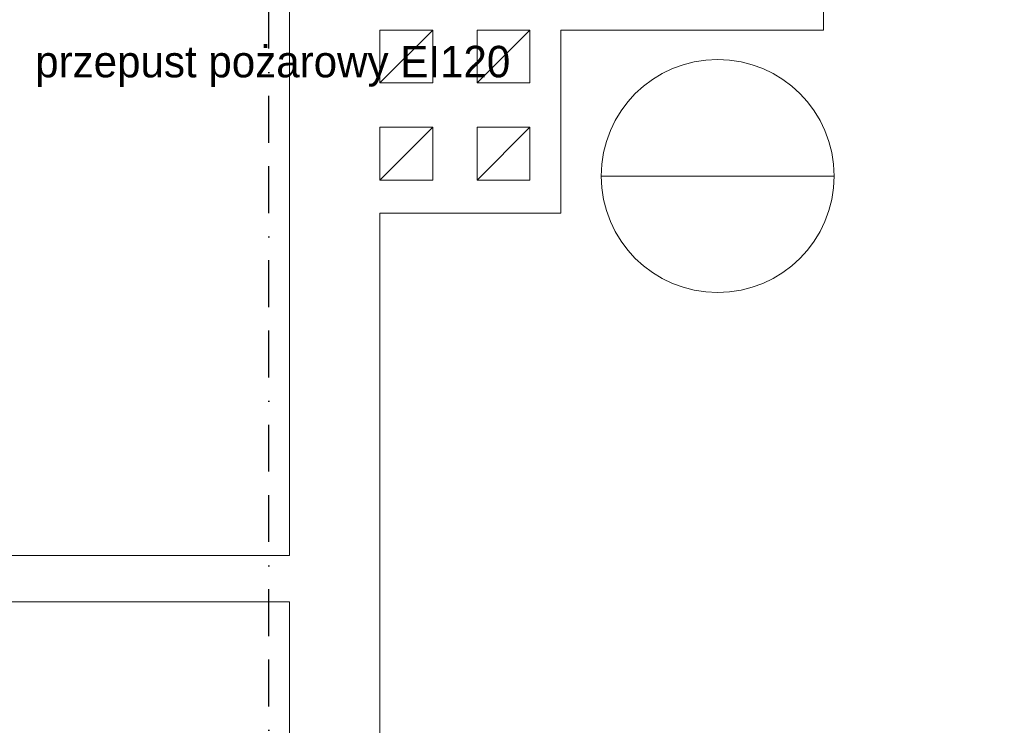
# Model space of a CAD drawing. Header units: centimetres. Extents: x -16053 to 7031, y -7778 to 254.
# Tile 20 of 256: x -12476 to -12214, y -5436 to -5248. Entities that reach past the tile are written whole.
import ezdxf

# ---------------------------------------------------------------- set-up
doc = ezdxf.new("R2010")
doc.units = ezdxf.units.CM
doc.header["$MEASUREMENT"] = 0
doc.linetypes.add('BORDER', pattern=[1.75, 0.5, -0.25, 0.5, -0.25, 0, -0.25])
doc.layers.add('ELEKTRYKA', color=1, linetype='CONTINUOUS')
doc.layers.add('UPS_ELEM', color=247, linetype='CONTINUOUS')
doc.layers.add('konstrukcja', color=250, linetype='CONTINUOUS', lineweight=15)
doc.layers.add('T - opisy', color=250, linetype='CONTINUOUS', lineweight=13)

msp = doc.modelspace()

# ---------------------------------------------------------------- linework, layer by layer
at = {"layer": 'ELEKTRYKA', "linetype": 'BORDER', "ltscale": 25}
msp.add_lwpolyline([(-12609.485, -6225.329), (-12624.977, -6225.329), (-12624.977, -6132.845), (-12409.881, -6132.845), (-12409.881, -5233.161), (-10738.414, -5233.161), (-10738.414, -4712.838), (-10694.447, -4712.838), (-10704.657, -4706.783), (-10752.032, -4706.783), (-10752.032, -3061.598), (-10703.907, -2995.998), (-10753.459, -2896.809), (-10753.459, -777.342), (-12488.499, -777.342), (-12488.499, -593.274), (-12615.893, -593.274), (-12615.893, -571.816)], dxfattribs=at)
at = {"layer": 'konstrukcja', "linetype": 'Continuous'}
for points in [[(-12404.328, -5100.455), (-12404.328, -5390.955)], [(-12261.915, -5226.768), (-12261.915, -5250.895)], [(-12366.077, -5250.895), (-12380.2, -5265.019), (-12366.077, -5265.019), (-12366.077, -5250.895), (-12380.2, -5250.895), (-12380.2, -5265.019)], [(-12331.945, -5250.895), (-12331.945, -5299.74), (-12380.2, -5299.74)], [(-12340.184, -5250.895), (-12354.307, -5265.019), (-12340.184, -5265.019), (-12340.184, -5250.895), (-12354.307, -5250.895), (-12354.307, -5265.019)], [(-12331.945, -5250.895), (-12261.915, -5250.895)], [(-12366.077, -5276.789), (-12380.2, -5290.912), (-12366.077, -5290.912), (-12366.077, -5276.789), (-12380.2, -5276.789), (-12380.2, -5290.912)], [(-12340.184, -5276.789), (-12354.307, -5290.912), (-12340.184, -5290.912), (-12340.184, -5276.789), (-12354.307, -5276.789), (-12354.307, -5290.912)], [(-12380.2, -5299.74), (-12380.2, -6137.742)], [(-12404.328, -5390.955), (-12732.114, -5390.955), (-12732.114, -5403.313), (-12404.328, -5403.313)], [(-12404.328, -5403.313), (-12404.328, -5847.619)]]:
    msp.add_lwpolyline(points, dxfattribs=at)
at = {"layer": 'T - opisy', "linetype": 'ByBlock'}
msp.add_line((-12321.175, -5289.821), (-12259.055, -5289.821), dxfattribs=at)
msp.add_circle((-12290.115, -5289.821), 31.06, dxfattribs=at)

# ---------------------------------------------------------------- texts
at = {"layer": 'UPS_ELEM'}
msp.add_text('przepust pożarowy EI120', height=8.4, dxfattribs=at).set_placement((-12472.195, -5263.515))

doc.saveas('drawing.dxf')
